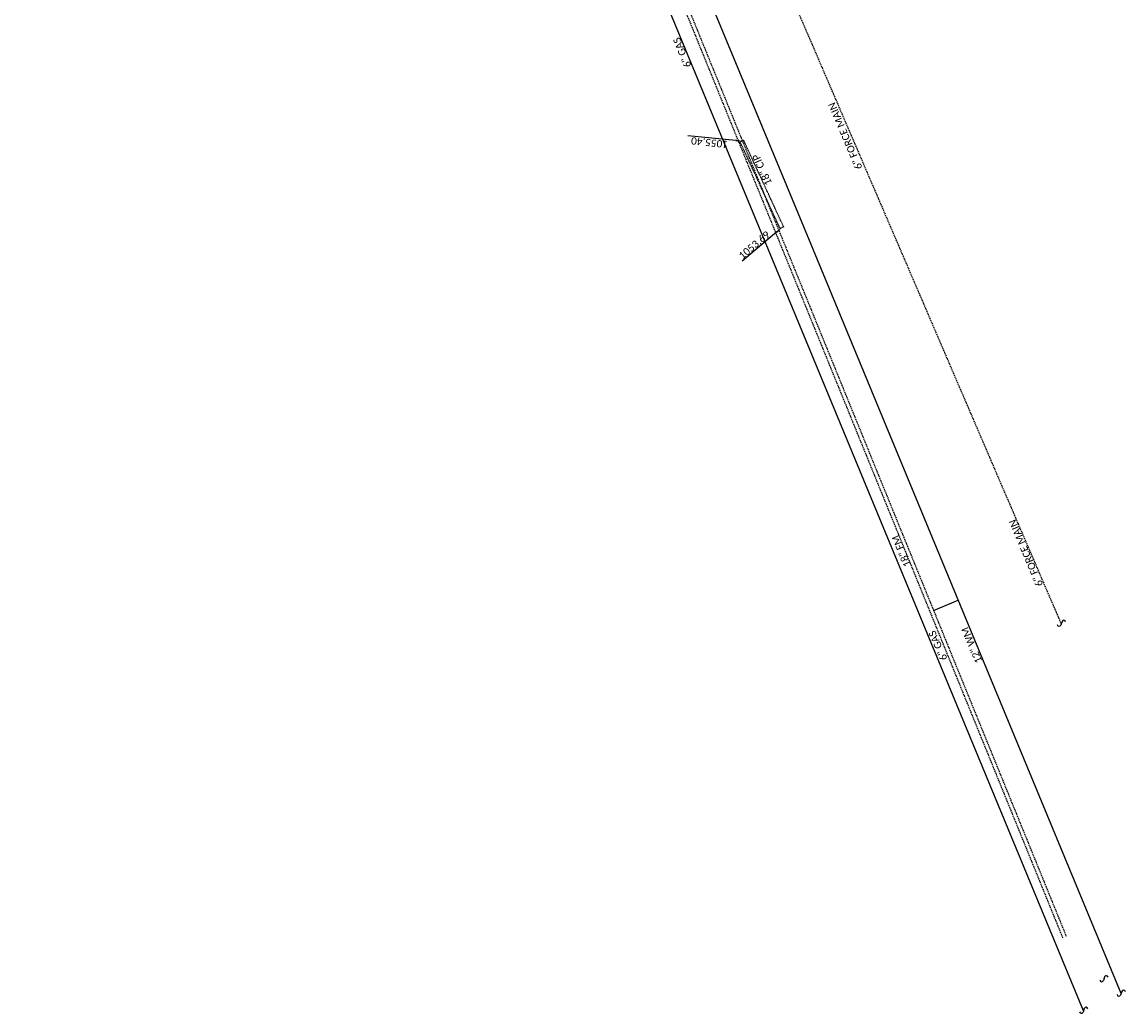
# Model space of a CAD drawing. Header units: feet. Extents: x 2244633 to 2246943, y 595279 to 597098.
# Tile 1 of 9: x 2245713 to 2246142, y 595279 to 595665. Entities that reach past the tile are written whole.
import ezdxf
from ezdxf import colors
from ezdxf.entities.mleader import LeaderData, LeaderLine
from ezdxf.math import Vec2, Vec3

# ---------------------------------------------------------------- set-up
doc = ezdxf.new("R2010")
doc.units = ezdxf.units.FT
doc.header["$MEASUREMENT"] = 0
doc.linetypes.add('DASHED', pattern=[0.75, 0.5, -0.25])
doc.linetypes.add('OhDOT_USTN5', pattern=[0.11, 0.055, -0.055])
for name, color, linetype in [('DR_X_Storm_Sewer', 151, 'OhDOT_USTN5'), ('DR_X_Text', 7, 'Continuous'), ('SH_Data', 7, 'Continuous'), ('UT_X_Gas', 2, 'ex_gas'), ('UT_X_Gas_Text', 7, 'Continuous'), ('UT_X_Sanitary FM', 3, 'DASHED'), ('UT_X_Sanitary_Text', 7, 'Continuous'), ('UT_X_Water', 133, 'ex_water'), ('UT_X_Water_Text', 7, 'Continuous')]:
    doc.layers.add(name, color=color, linetype=linetype)
doc.styles.add('Straight-Normal', font='font30.shx', dxfattribs={"height": 0.14})
doc.styles.add('X_Straight_Normal', font='calibril.ttf', dxfattribs={"height": 0.14})
doc.linetypes.add('ex_gas', pattern='A,0.25,-0.15,0.25,-0.15,0.25,-0.15,0.25,-0.15,0.25,-0.1,["G",Straight-Normal,S=0.857142,R=0,X=-0.045,Y=-0.07],-0.1', length=2.05)
doc.linetypes.add('ex_water', pattern='A,0.25,-0.15,0.25,-0.15,0.25,-0.15,0.25,-0.15,0.25,-0.1,["W",Straight-Normal,S=0.857142,R=0,X=-0.045,Y=-0.07],-0.1', length=2.05)

# ---------------------------------------------------------------- blocks, each defined once
blk = doc.blocks.new('SQUIG')
blk.add_line((0.035, 0.029), (-0.021, -0.02))
for centre, start, end in [((-0.044, 0.008), 158.1069, 307.9876), ((0.057, 0.001), 341.0875, 128.316)]:
    blk.add_arc(centre, 0.0361, start, end)

msp = doc.modelspace()

# ---------------------------------------------------------------- linework, layer by layer
at = {"layer": 'DR_X_Storm_Sewer', "flags": 128}
for points in [[(2245993.07, 595618.62), (2245991.71, 595617.99)], [(2246007.23, 595584.33), (2245991.71, 595617.99)], [(2246008.6, 595584.96), (2245993.07, 595618.62)], [(2246008.6, 595584.96), (2246007.23, 595584.33)]]:
    msp.add_lwpolyline(points, dxfattribs=at)
at = {"layer": 'UT_X_Gas', "flags": 128}
msp.add_lwpolyline([(2246125.06, 595280.54), (2245737.53, 596217.09), (2245712.85, 596274.14)], dxfattribs=at)
at = {"layer": 'UT_X_Sanitary FM', "flags": 128}
for points in [[(2245918.03, 595797.49), (2246116.93, 595308.88)], [(2245919.42, 595798.05), (2246118.32, 595309.45)], [(2245976.7, 595755.69), (2246116.35, 595430.78)]]:
    msp.add_lwpolyline(points, dxfattribs=at)
at = {"layer": 'UT_X_Water', "flags": 128}
for points in [[(2246139.62, 595287.2), (2246089.03, 595409.46), (2246018.61, 595579.64), (2245977.7, 595678.52), (2245915.18, 595829.62), (2245870.72, 595937.06), (2245793.38, 596123.98), (2245755.53, 596212.3)], [(2246066.84, 595436.02), (2246076.38, 595440.03)]]:
    msp.add_lwpolyline(points, dxfattribs=at)

# ---------------------------------------------------------------- block references
at = {"layer": 'SH_Data', "xscale": 20, "yscale": 20, "zscale": 20, "rotation": 30.44319934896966}
for p in [(2246116.42, 595430.9), (2246132.94, 595292.83)]:
    msp.add_blockref('SQUIG', p, dxfattribs=at)
at = {"layer": 'UT_X_Gas_Text', "xscale": 20, "yscale": 20, "zscale": 20, "rotation": 30.44319934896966}
msp.add_blockref('SQUIG', (2246125.05, 595280.58), dxfattribs=at)
at = {"layer": 'UT_X_Water_Text', "xscale": 20, "yscale": 20, "zscale": 20, "rotation": 30.44319934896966}
msp.add_blockref('SQUIG', (2246139.62, 595287.2), dxfattribs=at)

# ---------------------------------------------------------------- texts
at = {"layer": 'DR_X_Text', "style": 'X_Straight_Normal'}
for s, rotation, p in [('1055.40', 173.8238, (2245987.12, 595618.3)), ('18" CIP', 114.4656, (2246004.19, 595601.9)), ('1053.69', 40.0992, (2245992.57, 595572.21))]:
    msp.add_text(s, height=2.8, rotation=rotation, dxfattribs=at).set_placement(p)
at = {"layer": 'UT_X_Gas_Text', "style": 'X_Straight_Normal'}
for rotation, p in [(112.443, (2245972.79, 595647.56)), (113.8022, (2246072.25, 595417.3))]:
    msp.add_text('6" GAS', height=2.8, rotation=rotation, dxfattribs=at).set_placement(p)
at = {"layer": 'UT_X_Sanitary_Text', "style": 'X_Straight_Normal'}
for s, p in [('6" FORCE MAIN', (2246039.23, 595608)), ('6" FORCE MAIN', (2246109.39, 595446.03)), ('18" FM', (2246058.11, 595453.64))]:
    msp.add_text(s, height=2.8, rotation=112.8984, dxfattribs=at).set_placement(p)
at = {"layer": 'UT_X_Water_Text', "style": 'X_Straight_Normal'}
msp.add_text('12" WM', height=2.8, rotation=112.8984, dxfattribs=at).set_placement((2246085.8, 595416.24))

# ---------------------------------------------------------------- leaders
at = {"layer": 'DR_X_Text'}
ml = msp.add_multileader_mtext('Standard', dxfattribs=at)
ml.set_content('', color=256, style='X_Straight_Normal')
ml.set_leader_properties()
ml.build(insert=Vec2(0, 0))
ml.multileader.update_dxf_attribs({"has_dogleg": 0, "dogleg_length": 0.15, "arrow_head_size": 2.4, "scale": 20})
ctx = ml.context
ctx.base_point, ctx.scale, ctx.char_height, ctx.arrow_head_size, ctx.landing_gap_size, ctx.plane_origin = Vec3(2245967.75, 595620.33), 20, 2.8, 2.4, 1.8, Vec3(2245992.39, 595618.3)
ctx.text_align_type = 2
notes = []
notes.append((ctx, [(0, (1, 1, 0), (2245974.35, 595620.33), (-1, 0), 3, [(0, [(2245992.39, 595618.3)], 0, [])])]))
ctx.mtext.insert, ctx.mtext.alignment, ctx.mtext.flow_direction = Vec3(2245969.55, 595621.73), 3, 5
ml = msp.add_multileader_mtext('Standard', dxfattribs=at)
ml.set_content('', color=256, style='X_Straight_Normal')
ml.set_leader_properties()
ml.build(insert=Vec2(0, 0))
ml.multileader.update_dxf_attribs({"has_dogleg": 0, "dogleg_length": 0.15, "arrow_head_size": 2.4, "scale": 20})
ctx = ml.context
ctx.base_point, ctx.scale, ctx.char_height, ctx.arrow_head_size, ctx.landing_gap_size, ctx.plane_origin, ctx.plane_x_axis, ctx.plane_y_axis = Vec3(2245989.99, 595569.06), 20, 2.8, 2.4, 1.8, Vec3(2246007.83, 595584.56), Vec3(0.699261, 0.714866), Vec3(-0.714866, 0.699261)
ctx.text_align_type = 2
notes.append((ctx, [(0, (1, 1, 0), (2245994.6, 595573.78), (-0.699261, -0.714866), 3, [(0, [(2246007.83, 595584.56)], 0, [])])]))
ctx.mtext.insert, ctx.mtext.text_direction, ctx.mtext.rotation, ctx.mtext.alignment, ctx.mtext.flow_direction = Vec3(2245990.25, 595571.33), Vec3(0.699261, 0.714866), 0.796433, 3, 5
for ctx, leaders in notes:
    for number, flags, end, landing, length, lines in leaders:
        leader = LeaderData()
        leader.index, (leader.has_last_leader_line, leader.has_dogleg_vector, leader.attachment_direction) = number, flags
        leader.last_leader_point, leader.dogleg_vector, leader.dogleg_length = Vec3(end), Vec3(landing), length
        for number, points, colour, breaks in lines:
            line = LeaderLine()
            line.index, line.vertices, line.color, line.breaks = number, Vec3.list(points), colors.encode_raw_color(colour), breaks
            leader.lines.append(line)
        ctx.leaders.append(leader)

doc.saveas('drawing.dxf')
